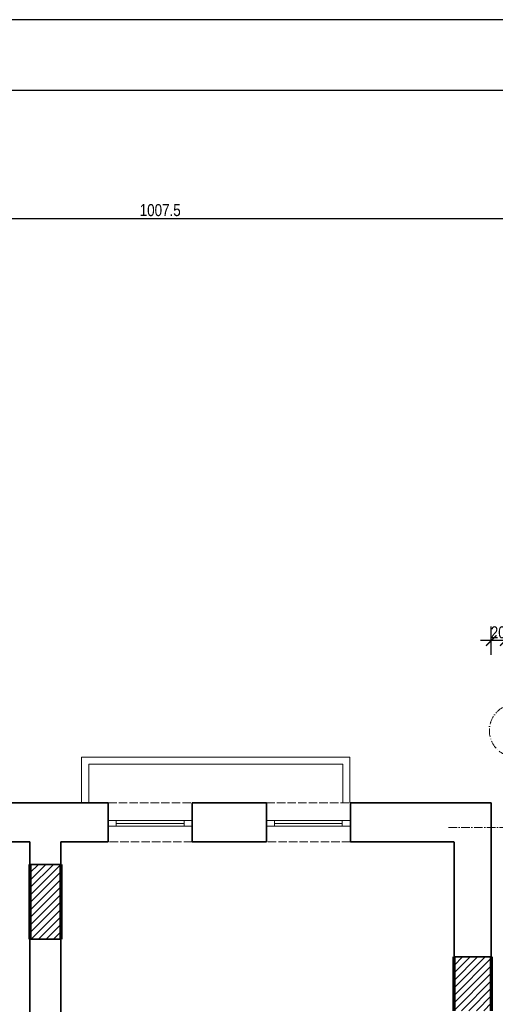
# Model space of a CAD drawing. Header units: inches. Extents: x 201967 to 338763, y -32705 to 30884.
# Tile 168 of 236: x 320269 to 320942, y 10796 to 12189. Entities that reach past the tile are written whole.
import ezdxf

# ---------------------------------------------------------------- set-up
doc = ezdxf.new("R2010")
doc.units = ezdxf.units.IN
doc.header["$MEASUREMENT"] = 0
doc.linetypes.add('ACAD_ISO02W100', pattern=[15, 12, -3])
doc.linetypes.add('ACAD_ISO10W100', pattern=[18, 12, -3, 0, -3])
for name, color, linetype, lineweight in [('00 b ŚCIANY nowe-zamurowania', 242, 'Continuous', 70), ('11 OSIE ściany', 2, 'ACAD_ISO10W100', 5), ('1_OpisPomieszczen', 120, 'Continuous', 9), ('90 WYMIAR', 155, 'Continuous', 9), ('_proj_MURY konstr', 1, 'Continuous', 20), ('K_kreskowanie', 251, 'Continuous', 0), ('okna', 5, 'Continuous', 0)]:
    doc.layers.add(name, color=color, linetype=linetype, lineweight=lineweight)
doc.styles.add('100 arial', font='arial.ttf', dxfattribs={"width": 0.8, "height": 17})
doc.dimstyles.new('100', dxfattribs={"dimscale": 10, "dimtxt": 17, "dimasz": 1.5, "dimexe": 2, "dimexo": 2, "dimgap": 0.3, "dimtad": 1, "dimdec": 1, "dimrnd": 0.5, "dimdsep": 46, "dimtxsty": '100 arial', "dimblk": 'ARCHTICK', "dimcen": 10, "dimclrd": 256, "dimclre": 256, "dimclrt": 256, "dimadec": 0, "dimazin": 0, "dimtfac": 1, "dimtdec": 1, "dimtix": 1, "dimtmove": 1, "dimatfit": 3, "dimfxl": 2, "dimfxlon": 1, "dimtolj": 1, "dimarcsym": 0})

# ---------------------------------------------------------------- blocks, each defined once
blk = doc.blocks.new('1 osie 2 część BPPZ')
at = {"layer": '11 OSIE ściany'}
blk.add_line((-95.3, 0), (1219, 0), dxfattribs=at)
blk.add_circle((0, 137.5), 37.5, dxfattribs=at)
blk = doc.blocks.new('_ARCHTICK')
at = {"color": 0, "linetype": 'ByBlock', "const_width": 0.15}
blk.add_lwpolyline([(-0.5, -0.5), (0.5, 0.5)], dxfattribs=at)
blk = doc.blocks.new('*D1191')
at = {"layer": '90 WYMIAR', "lineweight": -2, "transparency": 16777216}
for p, q in [((320971.5, 11888), (320971.5, 11928)), ((319964.1, 11908), (319964.1, 11888)), ((319964.1, 11908), (320971.5, 11908))]:
    blk.add_line(p, q, dxfattribs=at)
at = {"layer": 'Defpoints', "color": 0, "transparency": 16777216}
for p in [(319964.1, 11915.8), (320971.5, 11908), (320971.5, 11145.8)]:
    blk.add_point(p, dxfattribs=at)
at = {"layer": '90 WYMIAR', "lineweight": -2, "transparency": 16777216, "xscale": 15, "yscale": 15, "zscale": 15, "rotation": 180}
blk.add_blockref('_ARCHTICK', (319964.1, 11908), dxfattribs=at)
at = {"layer": '90 WYMIAR', "lineweight": -2, "transparency": 16777216, "xscale": 15, "yscale": 15, "zscale": 15}
blk.add_blockref('_ARCHTICK', (320971.5, 11908), dxfattribs=at)
at = {"layer": '90 WYMIAR', "transparency": 16777216, "insert": (320467.8, 11919.6), "char_height": 17, "attachment_point": 5, "style": '100 arial'}
blk.add_mtext('\\A1;1007.5', dxfattribs=at)
blk = doc.blocks.new('*D1197')
at = {"layer": '90 WYMIAR', "lineweight": -2, "transparency": 16777216}
for p, q in [((322365.5, 11275.8), (322405.5, 11275.8)), ((322385.5, 11045.8), (322385.5, 11275.8)), ((322365.5, 11045.8), (322405.5, 11045.8))]:
    blk.add_line(p, q, dxfattribs=at)
at = {"layer": 'Defpoints', "color": 0, "transparency": 16777216}
for p in [(320064.1, 11275.8), (322385.5, 11275.8), (322190.5, 11045.8)]:
    blk.add_point(p, dxfattribs=at)
at = {"layer": '90 WYMIAR', "lineweight": -2, "transparency": 16777216, "xscale": 15, "yscale": 15, "zscale": 15}
for p, rotation in [((322385.5, 11275.8), 90), ((322385.5, 11045.8), 270)]:
    blk.add_blockref('_ARCHTICK', p, dxfattribs=dict(at, rotation=rotation))
at = {"layer": '90 WYMIAR', "transparency": 16777216, "insert": (322373.8, 11160.8), "char_height": 17, "attachment_point": 5, "rotation": 90, "style": '100 arial'}
blk.add_mtext('\\A1;230', dxfattribs=at)
blk = doc.blocks.new('*D1198')
at = {"layer": '90 WYMIAR', "lineweight": -2, "transparency": 16777216}
for p, q in [((322365.5, 11777), (322405.5, 11777)), ((322385.5, 11275.8), (322385.5, 11777)), ((322365.5, 11275.8), (322405.5, 11275.8))]:
    blk.add_line(p, q, dxfattribs=at)
at = {"layer": 'Defpoints', "color": 0, "transparency": 16777216}
for p in [(319964.1, 11777), (322385.5, 11777), (320064.1, 11275.8)]:
    blk.add_point(p, dxfattribs=at)
at = {"layer": '90 WYMIAR', "lineweight": -2, "transparency": 16777216, "xscale": 15, "yscale": 15, "zscale": 15}
for p, rotation in [((322385.5, 11777), 90), ((322385.5, 11275.8), 270)]:
    blk.add_blockref('_ARCHTICK', p, dxfattribs=dict(at, rotation=rotation))
at = {"layer": '90 WYMIAR', "transparency": 16777216, "insert": (322373.8, 11526.4), "char_height": 17, "attachment_point": 5, "rotation": 90, "style": '100 arial'}
blk.add_mtext('\\A1;501', dxfattribs=at)
blk = doc.blocks.new('*D1221')
at = {"layer": '90 WYMIAR', "lineweight": -2, "transparency": 16777216}
for p, q in [((320936.7, 11290.5), (320936.7, 11330.5)), ((320956.5, 11290.5), (320956.5, 11330.5)), ((320936.7, 11310.5), (320921.7, 11310.5)), ((320956.5, 11310.5), (320936.7, 11310.5)), ((320956.5, 11310.5), (320971.5, 11310.5))]:
    blk.add_line(p, q, dxfattribs=at)
at = {"layer": 'Defpoints', "color": 0, "transparency": 16777216}
for p in [(320936.7, 11310.5), (320936.7, 11079), (320956.5, 11045.8)]:
    blk.add_point(p, dxfattribs=at)
at = {"layer": '90 WYMIAR', "lineweight": -2, "transparency": 16777216, "xscale": 15, "yscale": 15, "zscale": 15}
blk.add_blockref('_ARCHTICK', (320936.7, 11310.5), dxfattribs=at)
at = {"layer": '90 WYMIAR', "lineweight": -2, "transparency": 16777216, "xscale": 15, "yscale": 15, "zscale": 15, "rotation": 180}
blk.add_blockref('_ARCHTICK', (320956.5, 11310.5), dxfattribs=at)
at = {"layer": '90 WYMIAR', "transparency": 16777216, "insert": (320946.6, 11322.1), "char_height": 17, "attachment_point": 5, "style": '100 arial'}
blk.add_mtext('\\A1;20', dxfattribs=at)

msp = doc.modelspace()

# ---------------------------------------------------------------- hatches: boundary and pattern name
at = {"layer": '_proj_MURY konstr'}
h = msp.add_hatch(dxfattribs=at)
h.set_pattern_fill('ANSI31', scale=60, angle=360)
h.set_pattern_definition([(45, (214354.1264, -6498.933), (-5.30330086, 5.30330086), [])])
h.paths.add_polyline_path([(320327.14, 10993.76), (320283.14, 10993.76), (320283.14, 10888.05), (320327.14, 10888.05)])
h = msp.add_hatch(dxfattribs=at)
h.set_pattern_fill('ANSI31', scale=60, angle=360)
h.set_pattern_definition([(45, (214354.1264, -6498.933), (-5.30330086, 5.30330086), [])])
h.paths.add_polyline_path([(320936.74, 10862.76), (320884.14, 10862.76), (320884.14, 10786.76), (320936.74, 10786.76)])
h.paths.add_polyline_path([(320884.14, 10710.76), (320884.14, 10634.76), (320936.74, 10634.76), (320936.74, 10710.76)])

# ---------------------------------------------------------------- linework, layer by layer
at = {"layer": '00 b ŚCIANY nowe-zamurowania'}
for p, q in [((320283.14, 10993.76), (320283.14, 10888.05)), ((320327.14, 10993.76), (320327.14, 10888.05)), ((320884.14, 10786.76), (320884.14, 10862.76)), ((320936.74, 10862.76), (320936.74, 10786.76))]:
    msp.add_line(p, q, dxfattribs=at)
at = {"layer": '1_OpisPomieszczen', "color": 252}
for points in [[(320356.5, 11080.76), (320356.5, 11145.76), (320736.5, 11145.76), (320736.5, 11080.76)], [(320366.5, 11080.76), (320366.5, 11135.76), (320726.5, 11135.76), (320726.5, 11080.76)]]:
    msp.add_lwpolyline(points, dxfattribs=at)
at = {"layer": '_proj_MURY konstr', "color": 3, "lineweight": 35}
for p, q in [((320394.14, 11080.76), (320057.74, 11080.76)), ((320394.14, 11080.76), (320394.14, 11025.76)), ((320513.14, 11080.76), (320618.14, 11080.76)), ((320513.14, 11080.76), (320513.14, 11025.76)), ((320618.14, 11080.76), (320618.14, 11025.76)), ((320737.14, 11080.76), (320737.14, 11025.76)), ((320737.14, 11080.76), (320936.74, 11080.76)), ((320936.74, 11080.76), (320936.74, 10862.76)), ((320283.14, 11025.76), (320057.74, 11025.76)), ((320283.14, 11025.76), (320283.14, 10993.76)), ((320327.14, 11025.76), (320327.14, 10993.76)), ((320394.14, 11025.76), (320327.14, 11025.76)), ((320618.14, 11025.76), (320513.14, 11025.76)), ((320884.14, 11025.76), (320737.14, 11025.76)), ((320884.14, 11025.05), (320884.14, 10862.76)), ((320283.14, 10993.76), (320327.14, 10993.76)), ((320283.14, 10888.05), (320283.14, 10464.05)), ((320283.14, 10888.05), (320327.14, 10888.05)), ((320327.14, 10888.05), (320327.14, 10571.05)), ((320884.14, 10862.76), (320936.74, 10862.76))]:
    msp.add_line(p, q, dxfattribs=at)
at = {"layer": 'Defpoints'}
for points in [[(316578.43, 7989.2), (324078.43, 7989.2), (324078.43, 12189.2), (316578.43, 12189.2)], [(316678.43, 8089.2), (323978.43, 8089.2), (323978.43, 12089.2), (316678.43, 12089.2)]]:
    msp.add_lwpolyline(points, close=True, dxfattribs=at)
at = {"layer": 'K_kreskowanie', "linetype": 'ACAD_ISO02W100'}
for p, q in [((320394.14, 11080.76), (320513.14, 11080.76)), ((320618.14, 11080.76), (320737.14, 11080.76)), ((320513.14, 11025.76), (320394.14, 11025.76)), ((320737.14, 11025.76), (320618.14, 11025.76))]:
    msp.add_line(p, q, dxfattribs=at)
at = {"layer": 'okna'}
for p, q in [((320405.51, 11047.76), (320405.51, 11055.76)), ((320501.77, 11051.76), (320405.51, 11051.76)), ((320501.77, 11047.76), (320501.77, 11055.76)), ((320629.51, 11047.76), (320629.51, 11055.76)), ((320725.77, 11051.76), (320629.51, 11051.76)), ((320725.77, 11047.76), (320725.77, 11055.76))]:
    msp.add_line(p, q, dxfattribs=at)
for points in [[(320513.14, 11055.76), (320394.14, 11055.76), (320394.14, 11047.76), (320513.14, 11047.76)], [(320737.14, 11055.76), (320618.14, 11055.76), (320618.14, 11047.76), (320737.14, 11047.76)]]:
    msp.add_lwpolyline(points, close=True, dxfattribs=at)

# ---------------------------------------------------------------- block references
at = {"layer": '11 OSIE ściany'}
msp.add_blockref('1 osie 2 część BPPZ', (320971.52, 11045.76), dxfattribs=at)

# ---------------------------------------------------------------- dimensions: what is measured, and where the dimension line sits
at = {"layer": '90 WYMIAR'}
for base, p1, p2, picture, middle in [((320971.52, 11907.95), (319964.12, 11915.76), (320971.52, 11145.76), '*D1191', (320467.82, 11919.63)), ((320936.74, 11310.46), (320956.52, 11045.76), (320936.74, 11078.96), '*D1221', (320946.63, 11322.14))]:
    dim = msp.add_linear_dim(base=base, p1=p1, p2=p2, dimstyle='100', dxfattribs=at)
    dim.commit()
    dim.dimension.update_dxf_attribs({"geometry": picture, "text_midpoint": middle})
for base, p1, p2, picture, middle in [((322385.52, 11777), (320064.12, 11275.76), (319964.12, 11777), '*D1198', (322373.84, 11526.38)), ((322385.52, 11275.76), (322190.52, 11045.76), (320064.12, 11275.76), '*D1197', (322373.84, 11160.76))]:
    dim = msp.add_linear_dim(base=base, p1=p1, p2=p2, angle=90, dimstyle='100', dxfattribs=at)
    dim.commit()
    dim.dimension.update_dxf_attribs({"geometry": picture, "text_midpoint": middle})

doc.saveas('drawing.dxf')
